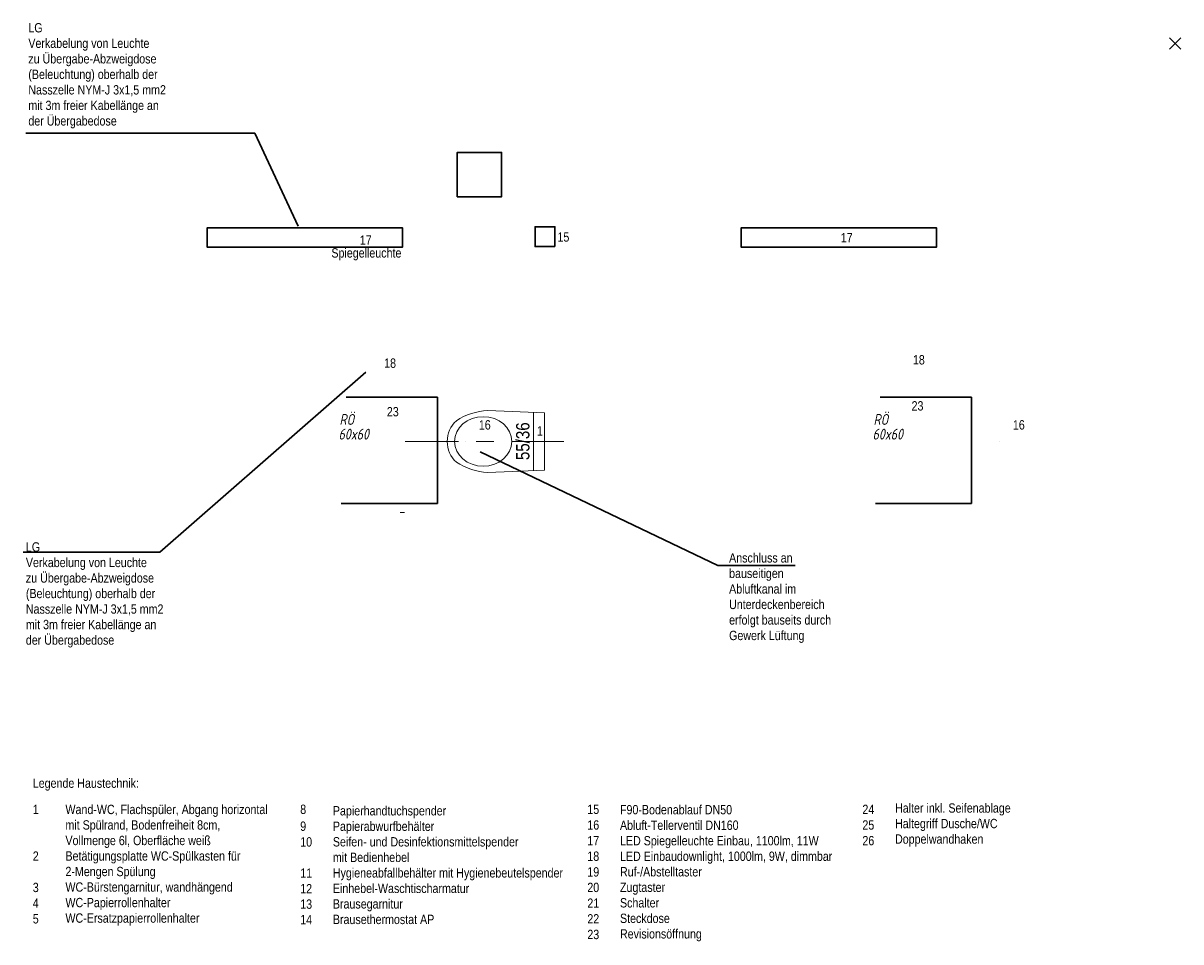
# Model space of a CAD drawing. Header units: metres. Extents: x 6.9 to 46.5, y -75.4 to -38.7.
# Tile 60 of 80: x 29 to 35.5, y -44.2 to -39. Entities that reach past the tile are written whole.
import ezdxf

# ---------------------------------------------------------------- set-up
doc = ezdxf.new("R2010")
doc.units = ezdxf.units.M
doc.header["$MEASUREMENT"] = 0
for name, pattern in [('DGN Style 2', [1.858454, 1.115072, -0.743382]), ('DGN Style 4', [2.975385, 1.486763, -0.743382, 0.001858, -0.743382]), ('STRICHPUNKT2_S5', [0.45, 0.3, -0.075, 0, -0.075])]:
    doc.linetypes.add(name, pattern=pattern)
for name, color, linetype, lineweight in [('ZWP_EX_BELEUCHTUNG', 7, 'Continuous', 30), ('ZWP_LX_AB_AUSLASS', 52, 'Continuous', 40), ('ZWP_REVIOEFFNUNG', 4, 'DGN Style 2', 30), ('ZWP_SX_2D_OBJEKT', 7, 'Continuous', 30), ('ZWP_SX_TEXT', 7, 'Continuous', 0)]:
    doc.layers.add(name, color=color, linetype=linetype, lineweight=lineweight)
doc.styles.add('ARIALNARROW', font='ARIALN.TTF')
doc.styles.add('ZWP 1 50', font='isocpeui.ttf', dxfattribs={"width": 0.8, "height": 0.125})

# ---------------------------------------------------------------- blocks, each defined once
blk = doc.blocks.new('COMPLEXOBJECT_0')
at = {"color": 0, "linetype": 'Continuous', "lineweight": 13}
for p, q in [((-97.4462, 26.9732), (-97.7649, 26.9862)), ((-97.5066, 26.6481), (-97.5066, 26.974)), ((-97.4462, 26.9732), (-97.4462, 26.6506)), ((-97.4462, 26.6506), (-97.7649, 26.6375)), ((-98.2587, 26.4119), (-98.2337, 26.4119))]:
    blk.add_line(p, q, dxfattribs=at)
at = {"color": 0, "linetype": 'STRICHPUNKT2_S5', "lineweight": 13}
blk.add_line((-98.23, 26.8119), (-97.3362, 26.8119), dxfattribs=at)
blk.add_line((-98.23, 26.8119), (-97.3362, 26.8119), dxfattribs=at)
at = {"color": 0, "linetype": 'Continuous', "lineweight": 13}
for centre, radius, start, end in [((-97.7505, 26.6432), 0.3433, 92.4047, 123.90482), ((-97.8472, 26.8173), 0.1459, 130.55012, 182.13315), ((-97.8472, 26.8065), 0.1459, 177.86682, 229.44988), ((-97.7505, 26.9806), 0.3433, 236.0956, 267.59547)]:
    blk.add_arc(centre, radius, start, end, dxfattribs=at)
blk.add_ellipse((-97.7909, 26.8119), major_axis=(-0.1618, 0), ratio=0.863636, dxfattribs=at)
at = {"color": 0, "linetype": 'Continuous', "lineweight": 13, "insert": (-97.5293, 26.8133), "char_height": 0.075, "width": 0.251348, "attachment_point": 8, "rotation": 90, "style": 'ARIALNARROW'}
blk.add_mtext('\\H1x;\\W0.99;55/36', dxfattribs=at)
blk = doc.blocks.new('*U105')
at = {"layer": 'ZWP_SX_TEXT', "color": 7, "linetype": 'Continuous', "lineweight": 30}
for p, q in [((-0.032, 0.032), (0.032, -0.032)), ((-0.032, -0.032), (0.032, 0.032))]:
    blk.add_line(p, q, dxfattribs=at)
blk = doc.blocks.new('OUTLET_1')
at = {"layer": 'ZWP_LX_AB_AUSLASS', "linetype": 'DGN Style 4', "lineweight": 0}
for p, q in [((0, 0, 0.005), (0, 0, 0.015)), ((0, 0), (0, 0, 0.005)), ((0, 0, 0.015), (0, 0, 0.065))]:
    blk.add_line(p, q, dxfattribs=at)

msp = doc.modelspace()

# ---------------------------------------------------------------- linework, layer by layer
at = {"layer": 'ZWP_REVIOEFFNUNG'}
for points in [[(31.3077, -41.738, 2.3), (31.3077, -41.138, 2.3), (30.7077, -41.138, 2.3), (30.7077, -41.738, 2.3)], [(34.3177, -41.738, 2.3), (34.3177, -41.138, 2.3), (33.7177, -41.138, 2.3), (33.7177, -41.738, 2.3)]]:
    msp.add_3dface(points, dxfattribs=at)
at = {"layer": 'ZWP_SX_2D_OBJEKT', "color": 2, "linetype": 'Continuous'}
msp.add_3dface([(31.4193, -40.008, 2.5), (31.4193, -39.758, 2.5), (31.6693, -39.758, 2.5), (31.6693, -40.008, 2.5)], dxfattribs=at)
at = {"layer": 'ZWP_SX_2D_OBJEKT', "color": 7, "linetype": 'Continuous'}
msp.add_3dface([(31.9701, -40.2887, 0.1422), (31.9701, -40.1772, 0.1422), (31.8586, -40.1772, 0.1422), (31.8586, -40.2887, 0.1422)], dxfattribs=at)
at = {"layer": 'ZWP_SX_TEXT', "color": 7, "linetype": 'Continuous', "lineweight": 30}
for p, q in [((28.9888, -39.6502, 0.331), (30.2784, -39.6502, 0.331)), ((30.2784, -39.6502, 0.331), (30.5237, -40.1738, 0.331)), ((29.7429, -42.0127, 0.331), (30.9048, -40.9973, 0.331)), ((32.8889, -42.0873, 0.331), (31.548, -41.4468, 0.331)), ((28.9729, -42.0127, 0.331), (29.7429, -42.0127, 0.331)), ((32.8889, -42.0873, 0.331), (33.3237, -42.0873, 0.331))]:
    msp.add_line(p, q, dxfattribs=at)

# ---------------------------------------------------------------- block references
at = {"layer": 'ZWP_LX_AB_AUSLASS', "linetype": 'Continuous', "rotation": 270}
for p in [(31.4639, -41.388, 2.9913), (34.4739, -41.388, 2.9913)]:
    msp.add_blockref('OUTLET_1', p, dxfattribs=at)
at = {"layer": 'ZWP_SX_2D_OBJEKT', "linetype": 'STRICHPUNKT2_S5', "lineweight": 13}
msp.add_blockref('COMPLEXOBJECT_0', (129.3566, -68.1999, 0.9794), dxfattribs=at)
at = {"layer": 'ZWP_SX_TEXT', "color": 7, "linetype": 'Continuous', "lineweight": 30}
msp.add_blockref('*U105', (35.4658, -39.1442), dxfattribs=at)

# ---------------------------------------------------------------- texts
at = {"layer": 'ZWP_REVIOEFFNUNG', "linetype": 'Continuous', "char_height": 0.06125, "attachment_point": 4, "line_spacing_factor": 0.84, "style": 'ZWP 1 50'}
for s, insert in [('\\H1x;\\W0.8;\\C256;RÖ', (30.7558, -41.264, 1.8786)), ('\\H1x;\\W0.8;\\C256;RÖ', (33.7657, -41.264, 1.8786)), ('\\H1x;\\W0.8;\\C256;60x60', (30.7506, -41.3467, 1.8786)), ('\\H1x;\\W0.8;\\C256;60x60', (33.7604, -41.3467, 1.8786))]:
    msp.add_mtext(s, dxfattribs=dict(at, insert=insert))
at = {"layer": 'ZWP_SX_TEXT', "color": 7, "linetype": 'Continuous', "lineweight": 0, "char_height": 0.0525, "attachment_point": 4, "style": 'ARIALNARROW'}
for s, insert in [('LG\\PVerkabelung von Leuchte\\Pzu Übergabe-Abzweigdose\\P(Beleuchtung) oberhalb der\\PNasszelle NYM-J 3x1,5 mm2\\Pmit 3m freier Kabellänge an\\Pder Übergabedose', (29.0022, -39.3256, 0.4783)), ('17', (30.8703, -40.2527, 0.4783)), ('15', (31.9844, -40.2353, 0.4783)), ('17', (33.5812, -40.2385, 0.4783)), ('Spiegelleuchte', (30.7102, -40.3327, 0.4783)), ('18', (33.9876, -40.9278, -0.4452)), ('18', (31.0075, -40.9466, -0.4452)), ('23', (33.9801, -41.1877, -0.4452)), ('23', (31.0228, -41.2204, -0.4452)), ('16', (31.5411, -41.2949, -0.4452)), ('1', (31.8683, -41.3288, 0.4783)), ('16', (34.551, -41.2949, -0.4452)), ('LG\\PVerkabelung von Leuchte\\Pzu Übergabe-Abzweigdose\\P(Beleuchtung) oberhalb der\\PNasszelle NYM-J 3x1,5 mm2\\Pmit 3m freier Kabellänge an\\Pder Übergabedose', (28.9883, -42.2532, 0.8093)), ('Anschluss an\\Pbauseitigen\\PAbluftkanal im\\PUnterdeckenbereich\\Perfolgt bauseits durch\\PGewerk Lüftung', (32.9517, -42.271, 0.8093)), ('Legende Haustechnik:', (29.0272, -43.3227, 0.4783)), ('1', (29.0272, -43.4625, 0.4783)), ('Wand-WC, Flachspüler, Abgang horizontal \\Pmit Spülrand, Bodenfreiheit 8cm,\\PVollmenge 6l, Oberfläche weiß\\PBetätigungsplatte WC-Spülkasten für \\P2-Mengen Spülung\\PWC-Bürstengarnitur, wandhängend\\PWC-Papierrollenhalter\\PWC-Ersatzpapierrollenhalter\\P', (29.2113, -43.7771, 0.4783)), ('8', (30.5345, -43.4625, 0.4783)), ('Papierhandtuchspender\\PPapierabwurfbehälter\\PSeifen- und Desinfektionsmittelspender\\Pmit Bedienhebel\\PHygieneabfallbehälter mit Hygienebeutelspender\\PEinhebel-Waschtischarmatur\\PBrausegarnitur\\PBrausethermostat AP\\P', (30.7185, -43.7771, 0.4783)), ('15', (32.1527, -43.4625, 0.4783)), ('F90-Bodenablauf DN50\\PAbluft-Tellerventil DN160\\PLED Spiegelleuchte Einbau, 1100lm, 11W\\PLED Einbaudownlight, 1000lm, 9W, dimmbar\\PRuf-/Abstelltaster\\PZugtaster\\PSchalter\\PSteckdose\\PRevisionsöffnung', (32.3367, -43.8223, 0.4783)), ('24', (33.7029, -43.4625, 0.4783)), ('Halter inkl. Seifenablage\\PHaltegriff Dusche/WC\\PDoppelwandhaken', (33.8869, -43.5503, 0.4783)), ('16', (32.1527, -43.5509, 0.4783)), ('25', (33.7029, -43.5509, 0.4783)), ('9', (30.5345, -43.5578, 0.4783)), ('10', (30.5345, -43.6463, 0.4783)), ('17', (32.1527, -43.6393, 0.4783)), ('26', (33.7029, -43.6393, 0.4783)), ('2', (29.0272, -43.7261, 0.4783)), ('18', (32.1527, -43.727, 0.4783)), ('11', (30.5345, -43.8221, 0.4783)), ('19', (32.1527, -43.8154, 0.4783)), ('3', (29.0272, -43.903, 0.4783)), ('12', (30.5345, -43.9096, 0.4783)), ('20', (32.1527, -43.9029, 0.4783)), ('4', (29.0272, -43.9914, 0.4783)), ('13', (30.5345, -43.9971, 0.4783)), ('21', (32.1527, -43.9914, 0.4783)), ('5', (29.0272, -44.0798, 0.4783)), ('14', (30.5345, -44.0846, 0.4783)), ('22', (32.1527, -44.0798, 0.4783)), ('23', (32.1527, -44.1682, 0.4783))]:
    msp.add_mtext(s, dxfattribs=dict(at, insert=insert))

# ---------------------------------------------------------------- meshes
at = {"layer": 'ZWP_EX_BELEUCHTUNG', "linetype": 'Continuous'}
mesh = msp.add_polyface(dxfattribs=at)
corners = [(31.1103, -40.293, 3.0063), (30.0103, -40.293, 3.0063), (31.1103, -40.183, 3.0063), (30.0103, -40.183, 3.0063), (30.0103, -40.293, 3.0703), (31.1103, -40.293, 3.0703), (30.0103, -40.183, 3.0703), (31.1103, -40.183, 3.0703)]
mesh.append_faces([[corners[k] for k in face] for face in [(0, 1, 3, 2), (4, 5, 7, 6), (1, 0, 5, 4), (0, 2, 7, 5), (2, 3, 6, 7), (3, 1, 4, 6)]])
mesh = msp.add_polyface(dxfattribs=at)
corners = [(34.1203, -40.293, 3.0063), (33.0203, -40.293, 3.0063), (34.1203, -40.183, 3.0063), (33.0203, -40.183, 3.0063), (33.0203, -40.293, 3.0703), (34.1203, -40.293, 3.0703), (33.0203, -40.183, 3.0703), (34.1203, -40.183, 3.0703)]
mesh.append_faces([[corners[k] for k in face] for face in [(0, 1, 3, 2), (4, 5, 7, 6), (1, 0, 5, 4), (0, 2, 7, 5), (2, 3, 6, 7), (3, 1, 4, 6)]])

doc.saveas('drawing.dxf')
